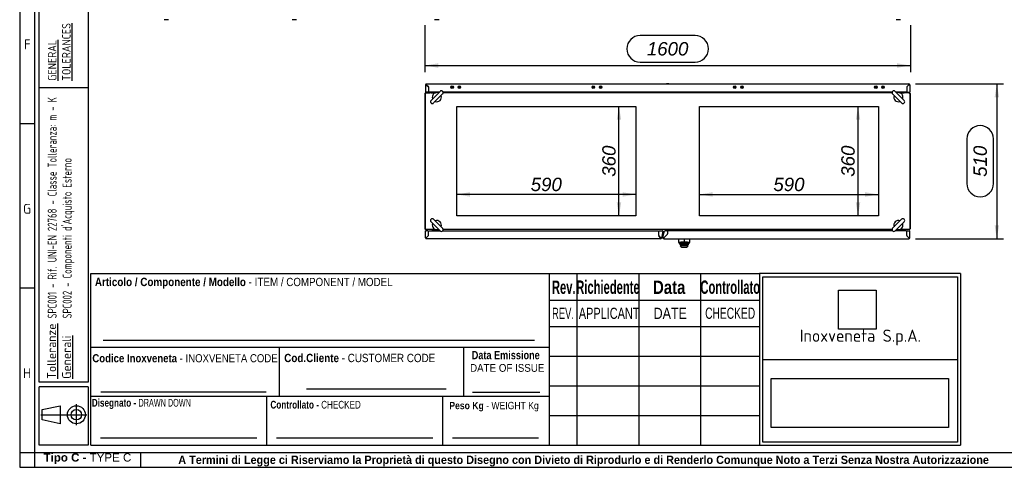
# Paper-space layout 'Layout1' of a CAD drawing. Extents: x 100 to 6593, y 169 to 4601.
# Tile 1 of 8: x 100 to 3344, y 169 to 1649. Entities that reach past the tile are written whole.
import ezdxf
from ezdxf.lldxf.tags import DXFTag

# ---------------------------------------------------------------- set-up
doc = ezdxf.new("R2010")
doc.units = 0
doc.header["$LTSCALE"] = 16
doc.layers.get('0').update_dxf_attribs({"linetype": 'CONTINUOUS'})
for name, color, linetype in [('_TRANSLATION', 7, 'CONTINUOUS'), ('AE00100_03', 7, 'CONTINUOUS'), ('AE00121_01', 7, 'CONTINUOUS'), ('AE00198_03', 7, 'CONTINUOUS'), ('AE00219_03', 7, 'CONTINUOUS'), ('AE00500_10', 7, 'CONTINUOUS'), ('AE00715_01', 7, 'CONTINUOUS'), ('AE00992_10', 7, 'CONTINUOUS'), ('C0000000_06_GOMM', 7, 'CONTINUOUS'), ('DEFAULT', 7, 'CONTINUOUS'), ('DV4__TRANSLATION', 7, 'CONTINUOUS'), ('F0000000_02', 7, 'CONTINUOUS'), ('F0000000_04', 7, 'CONTINUOUS'), ('F0000000_08', 7, 'CONTINUOUS'), ('F0000000_12', 7, 'CONTINUOUS'), ('F0000000_13', 7, 'CONTINUOUS'), ('F0000001_33', 7, 'CONTINUOUS'), ('F0000001_34', 7, 'CONTINUOUS'), ('F0000001_35', 7, 'CONTINUOUS'), ('F0000001_41', 7, 'CONTINUOUS'), ('M0000000_37', 7, 'CONTINUOUS'), ('SBAVATURE', 7, 'CONTINUOUS')]:
    doc.layers.add(name, color=color, linetype=linetype)
doc.styles.add('SEACAD_ARIAL', font='arial.ttf')
doc.styles.add('SEACAD_ARIAL_NARROW', font='ARIALN.TTF', dxfattribs={"width": 0.8})
doc.styles.add('SEACAD_ARIALB', font='arialbd.ttf', dxfattribs={"width": 0.9})
doc.styles.add('SEACAD_ARIALI', font='ariali.ttf')
doc.styles.add('SEACAD_SOLID_EDGE_ANSI', font='seans.ttf', dxfattribs={"width": 0.9})
doc.styles.add('SEACAD_SOLID_EDGE_ANSIB', font='seansbd.ttf', dxfattribs={"width": 0.9})
tags = doc.linetypes.add('CENTER2', pattern=[28.575, 19.05, -3.175, 3.175, -3.175]).pattern_tags.tags
tags[10:11] = [DXFTag(74, 4), DXFTag(75, 0), DXFTag(340, '0'), DXFTag(46, 0.0), DXFTag(50, 0.0), DXFTag(44, 0.0), DXFTag(45, 0.0)]
tags[8:9] = [DXFTag(74, 4), DXFTag(75, 0), DXFTag(340, '0'), DXFTag(46, 0.0), DXFTag(50, 0.0), DXFTag(44, 0.0), DXFTag(45, 0.0)]
tags[6:7] = [DXFTag(74, 4), DXFTag(75, 0), DXFTag(340, '0'), DXFTag(46, 0.0), DXFTag(50, 0.0), DXFTag(44, 0.0), DXFTag(45, 0.0)]
tags[4:5] = [DXFTag(74, 4), DXFTag(75, 0), DXFTag(340, '0'), DXFTag(46, 0.0), DXFTag(50, 0.0), DXFTag(44, 0.0), DXFTag(45, 0.0)]
doc.dimstyles.new('ISO', dxfattribs={"dimtxt": 16.5, "dimasz": 16.5, "dimexe": 8.25, "dimexo": 8.25, "dimgap": 4.125, "dimtad": 1, "dimdec": 1, "dimtxsty": 'SEACAD_ARIAL', "dimblk1": '_SE_FILLED', "dimblk2": '_SE_FILLED', "dimsah": 1, "dimcen": 8.25, "dimazin": 3, "dimtfac": 0.7, "dimtdec": 3, "dimtmove": 0, "dimatfit": 3})
picture_1 = doc.add_image_def('image1.jpg', size_in_pixel=(55, 57))
picture_2 = doc.add_image_def('image2.bmp', size_in_pixel=(138, 38))

# ---------------------------------------------------------------- blocks, each defined once
blk = doc.blocks.new('DMBLK495')
at = {"layer": '_TRANSLATION', "linetype": 'CONTINUOUS'}
for points in [[(1478.7, 1490.5), (1478.7, 1505.1), (1434.7, 1497.8)], [(2990.7, 1490.5), (3034.7, 1497.8), (2990.7, 1505.1)]]:
    blk.add_hatch(color=7, dxfattribs=at).paths.add_polyline_path(points)
at = {"layer": '_TRANSLATION', "color": 7, "linetype": 'CONTINUOUS'}
for p, q in [((1434.7, 1630.1), (1434.7, 1475.8)), ((3034.7, 1630.1), (3034.7, 1475.8)), ((2325.2, 1596.8), (2144.3, 1596.8)), ((1434.7, 1497.8), (3034.7, 1497.8)), ((2144.3, 1508.8), (2325.2, 1508.8))]:
    blk.add_line(p, q, dxfattribs=at)
for centre, start, end in [((2144.3, 1552.8), 90, 270), ((2325.2, 1552.8), 270, 90)]:
    blk.add_arc(centre, 44, start, end, dxfattribs=at)
at = {"layer": '_TRANSLATION', "color": 7, "linetype": 'CONTINUOUS', "style": 'SEACAD_ARIALI'}
blk.add_text('1600', height=44, dxfattribs=at).set_placement((2166.3, 1530.8))
blk = doc.blocks.new('_SE_FILLED')
at = {"color": 0}
blk.add_line((0, 0), (-1, 0), dxfattribs=at)
blk.add_solid([(0, 0), (-1, -0.1665), (-1, 0.1665), (0, 0)], dxfattribs=at)
blk = doc.blocks.new('DMBLK497')
at = {"layer": '_TRANSLATION', "linetype": 'CONTINUOUS'}
for points in [[(3326.8, 1393.6), (3319.5, 1437.6), (3312.2, 1393.6)], [(3326.8, 971.8), (3312.2, 971.8), (3319.5, 927.8)]]:
    blk.add_hatch(color=7, dxfattribs=at).paths.add_polyline_path(points)
at = {"layer": '_TRANSLATION', "color": 7, "linetype": 'CONTINUOUS'}
for p, q in [((3051.9, 1437.6), (3341.5, 1437.6)), ((3319.5, 1437.6), (3319.5, 927.8)), ((3220.5, 1256), (3220.5, 1109.4)), ((3308.5, 1109.4), (3308.5, 1256)), ((3051.9, 927.8), (3341.5, 927.8))]:
    blk.add_line(p, q, dxfattribs=at)
for centre, start, end in [((3264.5, 1256), 0, 180), ((3264.5, 1109.4), 180, 0)]:
    blk.add_arc(centre, 44, start, end, dxfattribs=at)
at = {"layer": '_TRANSLATION', "color": 7, "linetype": 'CONTINUOUS', "style": 'SEACAD_ARIALI'}
blk.add_text('510', height=44, rotation=90, dxfattribs=at).set_placement((3286.5, 1131.4))
blk = doc.blocks.new('DMBLK504')
at = {"layer": '_TRANSLATION', "linetype": 'CONTINUOUS'}
for points in [[(2854.7, 1319.1), (2869.4, 1319.1), (2862, 1363.1)], [(2854.7, 1047.1), (2862, 1003.1), (2869.4, 1047.1)]]:
    blk.add_hatch(color=7, dxfattribs=at).paths.add_polyline_path(points)
at = {"layer": '_TRANSLATION', "color": 7, "linetype": 'CONTINUOUS'}
blk.add_line((2862, 1003.1), (2862, 1363.1), dxfattribs=at)
at = {"layer": '_TRANSLATION', "color": 7, "linetype": 'CONTINUOUS', "style": 'SEACAD_ARIALI'}
blk.add_text('360', height=44, rotation=90, dxfattribs=at).set_placement((2851, 1131.7))
blk = doc.blocks.new('DMBLK505')
at = {"layer": '_TRANSLATION', "linetype": 'CONTINUOUS'}
for points in [[(2383.4, 1080.8), (2339.4, 1073.5), (2383.4, 1066.1)], [(2885.5, 1080.8), (2885.5, 1066.1), (2929.5, 1073.5)]]:
    blk.add_hatch(color=7, dxfattribs=at).paths.add_polyline_path(points)
at = {"layer": '_TRANSLATION', "color": 7, "linetype": 'CONTINUOUS'}
blk.add_line((2339.4, 1073.5), (2929.5, 1073.5), dxfattribs=at)
at = {"layer": '_TRANSLATION', "color": 7, "linetype": 'CONTINUOUS', "style": 'SEACAD_ARIALI'}
blk.add_text('590', height=44, dxfattribs=at).set_placement((2583.1, 1084.5))
blk = doc.blocks.new('DMBLK506')
at = {"layer": '_TRANSLATION', "linetype": 'CONTINUOUS'}
for points in [[(1584, 1080.8), (1540, 1073.5), (1584, 1066.1)], [(2086, 1080.8), (2086, 1066.1), (2130, 1073.5)]]:
    blk.add_hatch(color=7, dxfattribs=at).paths.add_polyline_path(points)
at = {"layer": '_TRANSLATION', "color": 7, "linetype": 'CONTINUOUS'}
blk.add_line((2130, 1073.5), (1540, 1073.5), dxfattribs=at)
at = {"layer": '_TRANSLATION', "color": 7, "linetype": 'CONTINUOUS', "style": 'SEACAD_ARIALI'}
blk.add_text('590', height=44, dxfattribs=at).set_placement((1783.6, 1084.5))
blk = doc.blocks.new('DMBLK507')
at = {"layer": '_TRANSLATION', "linetype": 'CONTINUOUS'}
for points in [[(2067.1, 1319.1), (2081.7, 1319.1), (2074.4, 1363.1)], [(2067.1, 1047.1), (2074.4, 1003.1), (2081.7, 1047.1)]]:
    blk.add_hatch(color=7, dxfattribs=at).paths.add_polyline_path(points)
at = {"layer": '_TRANSLATION', "color": 7, "linetype": 'CONTINUOUS'}
blk.add_line((2074.4, 1003.1), (2074.4, 1363.1), dxfattribs=at)
at = {"layer": '_TRANSLATION', "color": 7, "linetype": 'CONTINUOUS', "style": 'SEACAD_ARIALI'}
blk.add_text('360', height=44, rotation=90, dxfattribs=at).set_placement((2063.4, 1131.7))

psp = doc.layouts.get("Layout1")

# ---------------------------------------------------------------- linework, layer by layer
at = {"color": 7, "linetype": 'CONTINUOUS'}
for p, q in [((99.75, 4601.42), (99.75, 175.35)), ((148.21, 1306.12), (99.75, 1306.12)), ((1845.8, 248.04), (1845.8, 813.44)), ((148.21, 764.95), (99.75, 764.95)), ((333.97, 571.11), (1845.8, 571.11)), ((1045.03, 433.8), (1505.4, 433.8)), ((1592.2, 422.71), (1813.17, 422.71)), ((333.97, 409.57), (1845.8, 409.57)), ((913.8, 248.04), (913.8, 409.57)), ((1493.8, 248.04), (1493.8, 409.57)), ((286.51, 313.87), (286.51, 383.07)), ((169.05, 348.47), (321.11, 348.47)), ((366.28, 272.27), (881.6, 272.27)), ((946.11, 272.27), (1461.43, 272.27)), ((1525.96, 272.27), (1808.8, 272.27)), ((499.11, 175.27), (499.11, 223.73)), ((99.75, 175.35), (6593.47, 175.35))]:
    psp.add_line(p, q, dxfattribs=at)
psp.add_lwpolyline([(233.31, 318.81), (174, 331.17), (174, 365.77), (233.31, 378.12), (233.31, 318.81)], dxfattribs=at)
for radius in [29.66, 17.3]:
    psp.add_circle((286.51, 348.47), radius, dxfattribs=at)
at = {"layer": 'AE00100_03', "color": 7, "linetype": 'CONTINUOUS'}
for centre, radius in [((1524.71, 1426.56), 4), ((1524.71, 1426.56), 1), ((1548.71, 1426.56), 4), ((1548.71, 1426.56), 1), ((1989.71, 1426.56), 4), ((1989.71, 1426.56), 1), ((2013.71, 1426.56), 4), ((2013.71, 1426.56), 1), ((2455.71, 1426.56), 4), ((2455.71, 1426.56), 1), ((2479.71, 1426.56), 4), ((2479.71, 1426.56), 1), ((2920.71, 1426.56), 4), ((2920.71, 1426.56), 1), ((2944.71, 1426.56), 4), ((2944.71, 1426.56), 1)]:
    psp.add_circle(centre, radius, dxfattribs=at)
at = {"layer": 'AE00121_01', "color": 7, "linetype": 'CONTINUOUS'}
for radius, start, end in [(2.4, 84.95748, 250.04252), (2.2, 85.63983, 249.36017)]:
    psp.add_arc((2222.21, 943.06), radius, start, end, dxfattribs=at)
at = {"layer": 'AE00198_03', "color": 7, "linetype": 'CONTINUOUS'}
for p, q in [((1463.46, 954.06), (1463.46, 953.36)), ((1473.96, 953.36), (1463.46, 953.36)), ((1465.71, 958.06), (1465.71, 957.26)), ((1466.32, 958.06), (1466.32, 957.26)), ((1471.09, 957.77), (1471.09, 957.26)), ((1471.71, 957.26), (1471.71, 957.77)), ((1473.96, 953.36), (1473.96, 954.06)), ((2995.46, 954.06), (2995.46, 953.36)), ((3005.96, 953.36), (2995.46, 953.36)), ((2997.71, 957.77), (2997.71, 957.26)), ((2998.32, 957.77), (2998.32, 957.26)), ((3003.09, 958.06), (3003.09, 957.26)), ((3003.71, 957.26), (3003.71, 958.06)), ((3005.96, 953.36), (3005.96, 954.06))]:
    psp.add_line(p, q, dxfattribs=at)
at = {"layer": 'AE00219_03', "color": 7, "linetype": 'CONTINUOUS'}
for p, q in [((1462.71, 1437.76), (1474.71, 1437.76)), ((1462.71, 1437.76), (1462.71, 1437.56)), ((1474.71, 1437.56), (1474.71, 1437.76)), ((2228.71, 1437.76), (2240.71, 1437.76)), ((2228.71, 1437.76), (2228.71, 1437.56)), ((2240.71, 1437.56), (2240.71, 1437.76)), ((2994.71, 1437.76), (3006.71, 1437.76)), ((2994.71, 1437.76), (2994.71, 1437.56)), ((3006.71, 1437.56), (3006.71, 1437.76))]:
    psp.add_line(p, q, dxfattribs=at)
at = {"layer": 'AE00500_10', "color": 7, "linetype": 'CONTINUOUS'}
for p, q in [((1464.01, 1407.56), (1464.01, 1408.06)), ((2229.3, 1408.06), (2229.29, 1408.06)), ((2229.29, 1408.06), (2229.29, 1407.56)), ((2231.98, 1408.06), (2229.3, 1408.06)), ((2231.98, 1408.06), (2232.02, 1408.06)), ((2237.39, 1408.06), (2232.02, 1408.06)), ((2237.39, 1408.06), (2237.44, 1408.06)), ((2240.12, 1408.06), (2237.44, 1408.06)), ((2240.12, 1408.06), (2240.13, 1408.06)), ((2240.13, 1407.56), (2240.13, 1408.06)), ((3005.41, 1408.06), (3005.41, 1407.56)), ((1464.01, 958.06), (1464.01, 958.56)), ((1464.03, 958.06), (1464.01, 958.06)), ((1464.03, 958.06), (1468.68, 958.06)), ((1468.73, 958.06), (1468.68, 958.06)), ((1468.73, 958.06), (1470.37, 958.06)), ((2229.29, 958.56), (2229.29, 958.06)), ((2229.3, 958.06), (2229.29, 958.06)), ((2229.3, 958.06), (2231.98, 958.06)), ((2232.02, 958.06), (2231.98, 958.06)), ((2232.02, 958.06), (2237.39, 958.06)), ((2237.44, 958.06), (2237.39, 958.06)), ((2237.44, 958.06), (2240.12, 958.06)), ((2240.12, 958.06), (2240.13, 958.06)), ((2240.13, 958.06), (2240.13, 958.56)), ((2999.05, 958.06), (3000.68, 958.06)), ((3000.73, 958.06), (3000.68, 958.06)), ((3000.73, 958.06), (3005.38, 958.06)), ((3005.41, 958.06), (3005.38, 958.06)), ((3005.41, 958.56), (3005.41, 958.06))]:
    psp.add_line(p, q, dxfattribs=at)
at = {"layer": 'AE00715_01', "color": 7, "linetype": 'CONTINUOUS'}
for p, q in [((1484.82, 1412.65), (1455.12, 1382.96)), ((1463.6, 1374.47), (1493.3, 1404.17)), ((2976.12, 1404.17), (3005.82, 1374.47)), ((3014.3, 1382.96), (2984.6, 1412.65)), ((1455.12, 983.17), (1484.82, 953.47)), ((1493.3, 961.96), (1463.6, 991.65)), ((3005.82, 991.65), (2976.12, 961.96)), ((2984.6, 953.47), (3014.3, 983.17))]:
    psp.add_line(p, q, dxfattribs=at)
for centre, radius, start, end in [((1474.21, 1393.56), 15, 68.96053, 201.42182), ((1474.21, 1393.56), 15, 248.57818, 21.42182), ((1489.06, 1408.41), 6, 315, 135), ((2980.36, 1408.41), 6, 45, 225), ((2995.21, 1393.56), 15, 158.57818, 291.42182), ((2995.21, 1393.56), 15, 338.57818, 111.03947), ((1459.36, 1378.71), 6, 135, 315), ((3010.06, 1378.71), 6, 225, 45), ((1459.36, 987.41), 6, 45, 225), ((1474.21, 972.56), 15, 158.57818, 291.03947), ((1474.21, 972.56), 15, 338.57818, 111.42182), ((2995.21, 972.56), 15, 68.57818, 201.42182), ((2995.21, 972.56), 15, 248.96053, 21.42182), ((3010.06, 987.41), 6, 315, 135), ((1489.06, 957.71), 6, 225, 45), ((2980.36, 957.71), 6, 135, 315)]:
    psp.add_arc(centre, radius, start, end, dxfattribs=at)
at = {"layer": 'AE00992_10', "color": 7, "linetype": 'CONTINUOUS'}
for p, q in [((2272.12, 915.32), (2271.69, 927.81)), ((2272.21, 912.76), (2272.12, 915.32)), ((2275.7, 911.91), (2272.12, 915.32)), ((2275.68, 909.42), (2272.21, 912.76)), ((2272.21, 912.76), (2275.78, 909.31)), ((2275.76, 909.91), (2275.68, 909.9)), ((2275.68, 909.9), (2275.68, 909.42)), ((2275.7, 911.91), (2275.76, 909.91)), ((2276.33, 908.77), (2276.33, 910.05)), ((2276.33, 907.81), (2276.33, 908.77)), ((2279.33, 905.79), (2276.33, 908.77)), ((2289.19, 927.51), (2289.19, 917.64)), ((2289.21, 917.64), (2289.19, 914.26)), ((2302.03, 908.77), (2299.03, 905.79)), ((2302.03, 908.77), (2302.03, 910.08)), ((2302.03, 908.77), (2302.03, 907.81)), ((2302.59, 909.31), (2306.16, 912.76)), ((2302.61, 909.89), (2302.68, 911.91)), ((2302.68, 909.88), (2302.61, 909.89)), ((2306.25, 915.32), (2302.68, 911.91)), ((2306.16, 912.76), (2302.68, 909.4)), ((2302.68, 909.4), (2302.68, 909.88)), ((2306.25, 915.32), (2306.16, 912.76)), ((2306.69, 927.81), (2306.25, 915.32)), ((2276.18, 904.81), (2279.33, 904.81)), ((2276.18, 904.81), (2278.68, 902.31)), ((2279.33, 904.81), (2276.33, 907.81)), ((2279.33, 905.79), (2279.33, 904.81)), ((2299.03, 904.81), (2279.33, 904.81)), ((2285.29, 899.81), (2293.06, 899.81)), ((2302.03, 907.81), (2299.03, 904.81)), ((2299.03, 904.81), (2299.03, 905.79)), ((2299.03, 904.81), (2302.18, 904.81)), ((2299.68, 902.31), (2302.18, 904.81))]:
    psp.add_line(p, q, dxfattribs=at)
for centre, radius, start, end in [((2289.15, 825.87), 85.1, 80.89714, 99.04735), ((2285.29, 909.81), 10, 228.59038, 270), ((2293.06, 909.81), 10, 270, 311.40962)]:
    psp.add_arc(centre, radius, start, end, dxfattribs=at)
for points, knots in [([(2272.12, 915.32), (2272.13, 915.37), (2272.15, 915.46), (2272.28, 915.59), (2272.47, 915.71), (2272.67, 915.81), (2272.89, 915.9), (2273.08, 915.97), (2273.24, 916.03), (2273.77, 916.19), (2274.88, 916.46), (2276.9, 916.81), (2279.12, 917.09), (2281.51, 917.31), (2284.03, 917.48), (2286.6, 917.6), (2288.33, 917.63), (2289.19, 917.64)], [0, 0, 0, 0, 0.0503449, 0.0952226, 0.1346324, 0.1685736, 0.1970456, 0.2200478, 0.2375801, 0.2496419, 0.3832412, 0.499291, 0.6056762, 0.7088796, 0.8089585, 0.9059756, 1, 1, 1, 1]), ([(2289.19, 914.26), (2289.07, 914.26), (2288.83, 914.26), (2288.47, 914.25), (2288.11, 914.24), (2287.75, 914.24), (2287.4, 914.23), (2287.04, 914.22), (2286.69, 914.2), (2286.34, 914.19), (2285.99, 914.17), (2285.65, 914.15), (2285.3, 914.13), (2284.96, 914.11), (2284.62, 914.08), (2284.28, 914.06), (2283.23, 913.97), (2281.54, 913.79), (2279.5, 913.47), (2277.83, 913.1), (2276.89, 912.79), (2276.41, 912.58), (2276.19, 912.47), (2276, 912.35), (2275.86, 912.24), (2275.76, 912.13), (2275.7, 912.02), (2275.7, 911.94), (2275.7, 911.91)], [0, 0, 0, 0, 0.0166518, 0.0332398, 0.0497758, 0.0662722, 0.0827412, 0.0991951, 0.1156463, 0.132107, 0.1485898, 0.1651067, 0.1816702, 0.1982922, 0.2149848, 0.2317597, 0.2486287, 0.3728333, 0.4977496, 0.6226699, 0.7483171, 0.7845212, 0.8204698, 0.8562656, 0.8920125, 0.9278148, 0.9637764, 1, 1, 1, 1]), ([(2276.33, 908.77), (2276.33, 908.8), (2276.35, 908.87), (2276.5, 908.98), (2276.8, 909.12), (2277.43, 909.31), (2278.51, 909.54), (2280.74, 909.87), (2284.21, 910.17), (2287.59, 910.28), (2290.75, 910.28), (2294.14, 910.18), (2297.62, 909.87), (2299.85, 909.54), (2301, 909.3), (2301.69, 909.07), (2301.98, 908.91), (2302.01, 908.81), (2302.03, 908.77)], [0, 0, 0, 0, 0.0251662, 0.0544463, 0.0878392, 0.125344, 0.1999132, 0.2504112, 0.3826858, 0.4997454, 0.5000215, 0.6174371, 0.7495303, 0.8006361, 0.8745732, 0.9250082, 0.9668194, 1, 1, 1, 1]), ([(2289.19, 917.64), (2289.61, 917.63), (2290.47, 917.62), (2291.75, 917.59), (2293.04, 917.54), (2294.32, 917.47), (2295.59, 917.39), (2296.83, 917.3), (2298.04, 917.2), (2299.21, 917.08), (2300.32, 916.95), (2301.77, 916.76), (2303.5, 916.46), (2304.88, 916.13), (2305.99, 915.72), (2306.15, 915.49), (2306.25, 915.32)], [0, 0, 0, 0, 0.0469004, 0.0944936, 0.1427887, 0.1917943, 0.2415189, 0.2919704, 0.3431565, 0.3950845, 0.4477615, 0.5011941, 0.6172109, 0.7507427, 0.831115, 1, 1, 1, 1]), ([(2302.68, 911.91), (2302.68, 911.93), (2302.68, 911.96), (2302.66, 912.02), (2302.64, 912.07), (2302.6, 912.13), (2302.56, 912.18), (2302.51, 912.24), (2302.44, 912.3), (2302.36, 912.35), (2302.28, 912.41), (2302.18, 912.47), (2302.08, 912.52), (2301.96, 912.58), (2301.83, 912.64), (2301.42, 912.81), (2300.55, 913.1), (2298.88, 913.47), (2296.84, 913.79), (2295.06, 913.98), (2293.82, 914.08), (2293.18, 914.12), (2292.54, 914.16), (2291.88, 914.19), (2291.22, 914.22), (2290.55, 914.24), (2289.88, 914.25), (2289.42, 914.26), (2289.19, 914.26)], [0, 0, 0, 0, 0.018185, 0.0362882, 0.0543221, 0.0722993, 0.0902327, 0.108135, 0.1260193, 0.1438984, 0.1617854, 0.1796932, 0.1976347, 0.2156229, 0.2336703, 0.2517897, 0.3772534, 0.5022399, 0.6269487, 0.7513108, 0.7826015, 0.8136744, 0.8446085, 0.8754839, 0.9063808, 0.9373797, 0.9685601, 1, 1, 1, 1]), ([(2299.03, 905.79), (2299.02, 905.83), (2299, 905.91), (2298.86, 906.03), (2298.62, 906.16), (2298.18, 906.34), (2297.43, 906.56), (2296.2, 906.81), (2294.7, 907.03), (2292.42, 907.25), (2289.17, 907.38), (2285.92, 907.25), (2283.64, 907.02), (2282.15, 906.81), (2280.92, 906.56), (2280.02, 906.29), (2279.43, 906.03), (2279.36, 905.87), (2279.33, 905.79)], [0, 0, 0, 0, 0.031647, 0.0631155, 0.0947041, 0.126708, 0.1898082, 0.2523261, 0.3148104, 0.3770863, 0.5003308, 0.6234958, 0.6855831, 0.7480406, 0.8107844, 0.8736365, 0.9368125, 1, 1, 1, 1])]:
    psp.add_open_spline(points, degree=3, knots=knots, dxfattribs=at)
at = {"layer": 'C0000000_06_GOMM', "color": 7, "linetype": 'CONTINUOUS'}
for p, q in [((2209.72, 932.76), (2209.76, 932.76)), ((2210.92, 931.27), (2210.93, 931.31)), ((2214.18, 929.8), (2214.15, 929.81)), ((2214.91, 933.06), (2214.18, 929.8))]:
    psp.add_line(p, q, dxfattribs=at)
at = {"layer": 'DEFAULT', "color": 7, "linetype": 'CONTINUOUS'}
for p, q in [((148.21, 4601.42), (148.21, 175.35)), ((164.37, 456), (164.37, 4528.72)), ((325.9, 4528.72), (325.9, 456)), ((325.9, 1424), (164.37, 1424)), ((333.97, 248.04), (333.97, 813.44)), ((333.97, 813.44), (1845.8, 813.44)), ((1845.85, 813.44), (2537.05, 813.44)), ((1935.45, 813.44), (1935.45, 248.04)), ((2140.25, 813.44), (2140.25, 248.04)), ((2343.45, 813.44), (2343.45, 248.04)), ((3199.45, 813.44), (2537.03, 813.44)), ((2537.05, 813.44), (2537.05, 248.04)), ((3199.45, 813.44), (3199.45, 248.04)), ((2548.27, 802.81), (3189.86, 802.81)), ((2548.27, 258.59), (2548.27, 802.81)), ((3189.86, 802.81), (3189.86, 258.59)), ((1845.85, 725.64), (2537.05, 725.64)), ((1845.85, 638.44), (2537.05, 638.44)), ((955.41, 409.57), (955.41, 571.11)), ((1563.41, 409.57), (1563.41, 571.11)), ((1845.85, 540.84), (2537.05, 540.84)), ((2548.27, 530.74), (3189.86, 530.74)), ((325.9, 456), (164.37, 456)), ((325.9, 440), (164.37, 440)), ((164.37, 248), (164.37, 440)), ((325.9, 440), (325.9, 248)), ((1845.85, 443.24), (2537.05, 443.24)), ((1845.85, 345.64), (2537.05, 345.64)), ((325.9, 248), (164.37, 248)), ((333.97, 248.04), (1845.8, 248.04)), ((1845.85, 248.04), (2537.05, 248.04)), ((2537.03, 248.04), (3199.45, 248.04)), ((3189.86, 258.59), (2548.27, 258.59)), ((99.75, 223.81), (6593.47, 223.81))]:
    psp.add_line(p, q, dxfattribs=at)
at = {"layer": 'DV4__TRANSLATION', "color": 7, "linetype": 'CENTER2'}
for p, q in [((1539.96, 1363.06), (2129.99, 1363.06)), ((1539.96, 1003.06), (1539.96, 1363.06)), ((2129.99, 1363.06), (2129.99, 1003.06)), ((2339.43, 1363.06), (2929.46, 1363.06)), ((2339.43, 1003.06), (2339.43, 1363.06)), ((2929.46, 1363.06), (2929.46, 1003.06)), ((2129.99, 1003.06), (1539.96, 1003.06)), ((2929.46, 1003.06), (2339.43, 1003.06))]:
    psp.add_line(p, q, dxfattribs=at)
at = {"layer": 'F0000000_02', "color": 7, "linetype": 'CONTINUOUS'}
for p, q in [((577.86, 1648.58), (576.11, 1648.58)), ((588.86, 1648.58), (577.86, 1648.58)), ((590.61, 1648.58), (588.86, 1648.58)), ((998.86, 1648.58), (997.11, 1648.58)), ((1009.86, 1648.58), (998.86, 1648.58)), ((1011.61, 1648.58), (1009.86, 1648.58)), ((1468.71, 1648.58), (1466.96, 1648.58)), ((1479.71, 1648.58), (1468.71, 1648.58)), ((1481.46, 1648.58), (1479.71, 1648.58)), ((2989.71, 1648.58), (2987.96, 1648.58)), ((3000.71, 1648.58), (2989.71, 1648.58)), ((3002.46, 1648.58), (3000.71, 1648.58))]:
    psp.add_line(p, q, dxfattribs=at)
at = {"layer": 'F0000000_04', "color": 7, "linetype": 'CONTINUOUS'}
for p, q in [((1434.71, 1404.76), (1434.71, 961.36)), ((1482.21, 1410.06), (1482.21, 1410.05)), ((2987.21, 1410.06), (2987.21, 1410.05)), ((3034.71, 961.36), (3034.71, 1404.76)), ((1482.21, 953.31), (1482.21, 956.08)), ((1483.71, 953.31), (1483.71, 954.58)), ((2985.71, 953.31), (2985.71, 954.58)), ((2987.21, 953.31), (2987.21, 956.08))]:
    psp.add_line(p, q, dxfattribs=at)
for centre, start, end in [((1437.51, 1404.76), 117.664, 180), ((1437.51, 1404.76), 90, 117.664), ((3031.91, 1404.76), 62.336, 90), ((3031.91, 1404.76), 0, 62.336), ((1437.51, 961.36), 180, 242.336), ((1437.51, 961.36), 242.336, 270), ((3031.91, 961.36), 270, 297.664), ((3031.91, 961.36), 297.664, 0)]:
    psp.add_arc(centre, 2.8, start, end, dxfattribs=at)
at = {"layer": 'F0000000_08', "color": 7, "linetype": 'CONTINUOUS'}
for p, q in [((1460.21, 955.06), (1460.21, 957.56)), ((1474.2, 954.06), (1461.21, 954.06)), ((1462.46, 958.26), (1462.46, 958.06)), ((1462.46, 958.06), (1462.46, 957.56)), ((1462.76, 957.26), (1474.66, 957.26)), ((1474.96, 957.56), (1474.96, 957.58)), ((1480.11, 954.59), (1479.63, 953.31)), ((1480.58, 955.86), (1480.11, 954.59)), ((2989.31, 954.59), (2988.83, 955.86)), ((2989.79, 953.31), (2989.31, 954.59)), ((2994.46, 957.58), (2994.46, 957.56)), ((2994.76, 957.26), (3006.66, 957.26)), ((3008.21, 954.06), (2995.22, 954.06)), ((3006.96, 958.06), (3006.96, 958.26)), ((3006.96, 957.56), (3006.96, 958.06)), ((3009.21, 957.56), (3009.21, 955.06))]:
    psp.add_line(p, q, dxfattribs=at)
for centre, radius, start, end in [((1461.21, 957.56), 1, 90, 180), ((1461.21, 955.06), 1, 180, 270), ((1462.16, 958.26), 0.3, 0, 90), ((1462.76, 957.56), 0.3, 180, 270), ((1474.2, 953.06), 1, 69.63587, 90), ((1474.2, 953.06), 1, 14.47751, 69.63587), ((1474.66, 957.56), 0.3, 270, 0), ((1478.71, 956.56), 2, 339.52255, 71.9142), ((2990.71, 956.56), 2, 108.0858, 200.47745), ((2995.22, 953.06), 1, 110.36413, 165.52249), ((2994.76, 957.56), 0.3, 180, 270), ((2995.22, 953.06), 1, 90, 110.36413), ((3006.66, 957.56), 0.3, 270, 0), ((3007.26, 958.26), 0.3, 90, 180), ((3008.21, 957.56), 1, 0, 90), ((3008.21, 955.06), 1, 270, 0)]:
    psp.add_arc(centre, radius, start, end, dxfattribs=at)
at = {"layer": 'F0000000_12', "color": 7, "linetype": 'CONTINUOUS'}
for p, q in [((1446.64, 951.81), (1446.82, 951.81)), ((3022.59, 951.81), (3022.77, 951.81))]:
    psp.add_line(p, q, dxfattribs=at)
at = {"layer": 'F0000000_13', "color": 7, "linetype": 'CONTINUOUS'}
for p, q in [((1446.71, 950.77), (1446.76, 950.78)), ((3022.66, 950.78), (3022.71, 950.77))]:
    psp.add_line(p, q, dxfattribs=at)
at = {"layer": 'F0000001_33', "color": 7, "linetype": 'CONTINUOUS'}
for p, q in [((1436.21, 1404.76), (1436.21, 1407.24)), ((1436.21, 1404.76), (1436.21, 961.36)), ((1468.82, 1407.56), (1437.51, 1407.56)), ((1479.72, 1407.56), (1479.59, 1407.56)), ((2974.42, 1407.56), (1495, 1407.56)), ((2989.82, 1407.56), (2989.69, 1407.56)), ((3031.91, 1407.56), (3000.59, 1407.56)), ((3033.21, 1404.76), (3033.21, 1407.24)), ((3033.21, 1404.76), (3033.21, 961.36)), ((1436.21, 961.36), (1436.21, 958.88)), ((1468.82, 958.56), (1437.51, 958.56)), ((1479.72, 958.56), (1479.59, 958.56)), ((1483.71, 954.58), (1483.71, 953.31)), ((2974.42, 958.56), (1495, 958.56)), ((2985.71, 954.58), (2985.71, 953.31)), ((2989.82, 958.56), (2989.69, 958.56)), ((3031.91, 958.56), (3000.59, 958.56)), ((3033.21, 961.36), (3033.21, 958.88)), ((2208.31, 934.56), (2208.27, 934.56)), ((2209.52, 933.06), (2209.48, 933.06)), ((2219.67, 933.06), (2214.88, 933.06)), ((2220.01, 934.56), (2215.21, 934.56)), ((2224.45, 933.06), (2224.43, 933.06)), ((2225.95, 934.56), (2225.93, 934.56))]:
    psp.add_line(p, q, dxfattribs=at)
for centre, start, end in [((1437.51, 1404.76), 90, 117.664), ((3031.91, 1404.76), 62.336, 90), ((1437.51, 961.36), 242.336, 270), ((3031.91, 961.36), 270, 297.664)]:
    psp.add_arc(centre, 2.8, start, end, dxfattribs=at)
at = {"layer": 'F0000001_34', "color": 7, "linetype": 'CONTINUOUS'}
for p, q in [((1436.71, 930.61), (1436.71, 953.31)), ((1436.71, 953.31), (1439.51, 953.31)), ((1444.71, 953.31), (1439.51, 953.31)), ((1446.71, 938.66), (1446.71, 951.31)), ((1446.76, 938.67), (1446.76, 951.31)), ((1448.76, 953.31), (1484.98, 953.31)), ((1493.14, 953.31), (2203.64, 953.31)), ((2205.64, 938.55), (2205.64, 951.31)), ((2205.69, 938.53), (2205.69, 951.31)), ((2207.69, 953.31), (2216.5, 953.31)), ((2219.29, 952.99), (2214.2, 930.01)), ((2217.83, 953.31), (2216.5, 953.31)), ((2219.29, 952.99), (2216.5, 953.31)), ((2219.29, 952.99), (2217.83, 953.31)), ((1439.51, 930.63), (1446.12, 937.25)), ((1439.53, 930.61), (1439.51, 930.63)), ((2211.47, 927.81), (1439.51, 927.81)), ((1446.17, 937.26), (1439.53, 930.61)), ((2211.45, 930.61), (2206.08, 937.3)), ((2206.13, 937.28), (2211.47, 930.63)), ((2211.47, 930.63), (2211.45, 930.61))]:
    psp.add_line(p, q, dxfattribs=at)
for centre, radius, start, end in [((1444.71, 951.31), 2, 0, 90), ((1448.76, 951.31), 2, 90, 180), ((2203.64, 951.31), 2, 0, 90), ((2207.69, 951.31), 2, 90, 180), ((1439.21, 776.56), 154.07, 89.8886, 90.9299), ((1439.51, 930.61), 2.8, 180, 270), ((1265.53, 930.45), 174, 359.12972, 0.05178), ((1444.71, 938.66), 2, 315, 0), ((1444.76, 938.67), 2, 315, 0), ((2207.64, 938.55), 2, 180, 218.75), ((2207.69, 938.53), 2, 180, 218.75), ((2385.44, 930.45), 174, 179.94822, 180.87028), ((2211.47, 930.61), 2.8, 270, 347.5)]:
    psp.add_arc(centre, radius, start, end, dxfattribs=at)
psp.add_open_spline([(2214.2, 930.01), (2214.2, 930.01), (2214.19, 930.01), (2214.15, 930.02), (2214.09, 930.03), (2214.03, 930.05), (2213.96, 930.06), (2213.88, 930.08), (2213.74, 930.11), (2213.58, 930.15), (2213.46, 930.18), (2213.34, 930.21), (2213.2, 930.24), (2212.99, 930.29), (2212.76, 930.34), (2212.6, 930.38), (2212.43, 930.41), (2212.26, 930.45), (2212, 930.51), (2211.74, 930.57), (2211.56, 930.61), (2211.47, 930.63)], degree=3, knots=[0, 0, 0, 0, 0.0625, 0.125, 0.1875, 0.25, 0.25, 0.3125, 0.375, 0.4375, 0.5, 0.5, 0.5625, 0.625, 0.6875, 0.75, 0.75, 0.8125, 0.875, 0.9375, 1, 1, 1, 1], dxfattribs=at)
at = {"layer": 'F0000001_35', "color": 7, "linetype": 'CONTINUOUS'}
for p, q in [((2219.26, 931.22), (2224.17, 953.35)), ((2222, 930.61), (2233.87, 942.48)), ((2222, 930.63), (2233.82, 942.45)), ((2232.4, 953.31), (2227.03, 953.31)), ((2234.4, 951.31), (2234.4, 943.86)), ((2234.45, 951.31), (2234.45, 943.9)), ((2976.28, 953.31), (2236.45, 953.31)), ((3020.66, 953.31), (2984.44, 953.31)), ((3022.66, 938.67), (3022.66, 951.31)), ((3022.71, 938.66), (3022.71, 951.31)), ((3024.71, 953.31), (3029.91, 953.31)), ((3029.91, 953.31), (3032.71, 953.31)), ((3032.71, 930.61), (3032.71, 953.31)), ((2219.28, 931.26), (2219.23, 931)), ((2219.28, 931.26), (2219.23, 930.98)), ((2221.79, 927.83), (2222.04, 927.82)), ((2222, 930.63), (2222, 930.61)), ((2222, 930.61), (2222, 930.63)), ((2222, 927.81), (3029.91, 927.81)), ((3023.24, 937.26), (3029.89, 930.61)), ((3029.91, 930.63), (3023.29, 937.25)), ((3029.91, 930.63), (3029.89, 930.61))]:
    psp.add_line(p, q, dxfattribs=at)
for centre, radius, start, end in [((2232.4, 951.31), 2, 0, 90), ((2232.4, 943.86), 2, 315, 0), ((2232.45, 943.9), 2, 315, 0), ((2236.45, 951.31), 2, 90, 180), ((3020.66, 951.31), 2, 0, 90), ((3024.71, 951.31), 2, 90, 180), ((2187.19, 774.8), 159.67, 77.40685, 78.41165), ((3024.66, 938.67), 2, 180, 225), ((3024.71, 938.66), 2, 180, 225), ((3183.96, 930.31), 154.07, 179.8886, 180.9299), ((3030.07, 756.64), 174, 89.12972, 90.05178), ((3029.91, 930.61), 2.8, 270, 0)]:
    psp.add_arc(centre, radius, start, end, dxfattribs=at)
for points, knots in [([(2224.17, 953.35), (2224.18, 953.4), (2224.26, 953.43), (2224.56, 953.47), (2224.77, 953.47), (2225.3, 953.45), (2225.61, 953.43), (2226.29, 953.38), (2226.66, 953.34), (2227.03, 953.31)], [0, 0, 0, 0, 0.25, 0.25, 0.5, 0.5, 0.75, 0.75, 1, 1, 1, 1]), ([(2221.79, 927.82), (2221.44, 927.85), (2221.1, 927.94), (2220.41, 928.27), (2220.07, 928.53), (2219.55, 929.18), (2219.37, 929.57), (2219.19, 930.31), (2219.18, 930.65), (2219.22, 930.98)], [0.04122579, 0.04122579, 0.04122579, 0.04122579, 0.25, 0.25, 0.5, 0.5, 0.75, 0.75, 0.9527484, 0.9527484, 0.9527484, 0.9527484]), ([(2222, 930.61), (2222, 930.25), (2222, 929.88), (2222, 929.2), (2222, 928.89), (2222, 928.37), (2222, 928.17), (2222, 927.88), (2222, 927.81), (2222, 927.81)], [0, 0, 0, 0, 0.25, 0.25, 0.5, 0.5, 0.75, 0.75, 1, 1, 1, 1])]:
    psp.add_open_spline(points, degree=3, knots=knots, dxfattribs=at)
at = {"layer": 'F0000001_41', "color": 7, "linetype": 'CONTINUOUS'}
for p, q in [((1436.71, 1434.76), (1436.71, 1410.86)), ((1439.51, 1437.56), (2230.44, 1437.56)), ((1439.53, 1434.76), (1439.51, 1434.74)), ((1439.51, 1434.74), (1439.53, 1434.76)), ((1439.51, 1434.74), (1446.71, 1427.54)), ((1446.73, 1427.56), (1439.53, 1434.76)), ((1446.71, 1427.54), (1446.71, 1410.06)), ((1446.76, 1427.56), (1446.73, 1427.56)), ((1446.76, 1427.56), (1446.76, 1410.06)), ((2238.98, 1437.56), (2230.44, 1437.56)), ((2238.98, 1437.56), (3029.91, 1437.56)), ((3022.66, 1427.56), (3022.69, 1427.56)), ((3022.66, 1427.56), (3022.66, 1410.06)), ((3022.69, 1427.56), (3029.89, 1434.76)), ((3029.91, 1434.74), (3022.71, 1427.54)), ((3022.71, 1427.54), (3022.71, 1410.06)), ((3029.89, 1434.76), (3029.91, 1434.74)), ((3029.91, 1434.74), (3029.89, 1434.76)), ((3032.71, 1434.76), (3032.71, 1410.86)), ((1439.51, 1410.06), (1436.82, 1410.06)), ((1437.03, 1409.56), (1439.51, 1409.56)), ((1439.44, 1409.56), (1439.51, 1409.56)), ((1446.71, 1410.06), (1439.51, 1410.06)), ((1439.51, 1409.56), (1439.51, 1409.56)), ((1439.51, 1409.56), (1452.71, 1409.56)), ((1439.51, 1408.06), (1452.71, 1408.06)), ((1446.71, 1410.06), (1446.71, 1409.56)), ((1482.23, 1410.06), (1446.76, 1410.06)), ((1446.76, 1410.06), (1446.76, 1409.56)), ((1452.71, 1409.56), (1455.71, 1409.56)), ((1455.71, 1408.06), (1452.71, 1408.06)), ((1455.71, 1409.56), (1469.71, 1409.56)), ((1455.71, 1409.56), (1455.71, 1408.06)), ((1455.71, 1408.06), (1469.71, 1408.06)), ((1469.71, 1409.56), (1472.71, 1409.56)), ((1470.37, 1408.06), (1469.71, 1408.06)), ((1472.71, 1409.56), (1472.71, 1408.49)), ((1480.22, 1408.06), (1478.05, 1408.06)), ((2974.59, 1410.06), (1494.83, 1410.06)), ((3022.66, 1410.06), (2987.19, 1410.06)), ((2991.37, 1408.06), (2989.19, 1408.06)), ((2996.71, 1408.49), (2996.71, 1409.56)), ((2996.71, 1409.56), (2999.71, 1409.56)), ((2999.71, 1408.06), (2999.05, 1408.06)), ((2999.71, 1409.56), (3013.71, 1409.56)), ((2999.71, 1408.06), (3013.71, 1408.06)), ((3013.71, 1409.56), (3016.71, 1409.56)), ((3013.71, 1408.06), (3013.71, 1409.56)), ((3016.71, 1408.06), (3013.71, 1408.06)), ((3029.91, 1409.56), (3016.71, 1409.56)), ((3029.91, 1408.06), (3016.71, 1408.06)), ((3022.66, 1410.06), (3022.66, 1409.56)), ((3022.71, 1410.06), (3029.91, 1410.06)), ((3022.71, 1410.06), (3022.71, 1409.56)), ((3029.91, 1410.06), (3032.59, 1410.06)), ((3032.39, 1409.56), (3029.91, 1409.56)), ((3029.98, 1409.56), (3029.91, 1409.56)), ((3029.91, 1409.56), (3029.91, 1409.56))]:
    psp.add_line(p, q, dxfattribs=at)
for centre, radius, start, end in [((1439.51, 1434.76), 2.8, 90, 180), ((1439.35, 1608.74), 174, 269.12972, 270.05178), ((1285.46, 1435.06), 154.07, 359.8886, 0.9299), ((2234.71, 1486.68), 49.31, 265.03109, 274.96891), ((3203.88, 1434.92), 174, 179.12972, 180.05178), ((3029.91, 1434.76), 2.8, 0, 90), ((3030.21, 1588.81), 154.07, 269.8886, 270.9299), ((1439.51, 1410.86), 2.8, 180, 207.664), ((1439.51, 1410.86), 2.8, 207.664, 270), ((1439.51, 1410.86), 1.3, 217.86813, 270), ((3029.91, 1410.86), 1.3, 270, 322.13187), ((3029.91, 1410.86), 2.8, 270, 332.336), ((3029.91, 1410.86), 2.8, 332.336, 0)]:
    psp.add_arc(centre, radius, start, end, dxfattribs=at)
for centre, major_axis, start_param, end_param in [((1439.51, 1410.86), (2.8, 0), 3.1415927, 3.4310573), ((1439.51, 1410.86), (1.3, 0), 3.8037148, 4.712389), ((3029.91, 1410.86), (-1.3, 0), 1.5707963, 2.4794705), ((3029.91, 1410.86), (-2.8, 0), 2.8521281, 3.1415927)]:
    psp.add_ellipse(centre, major_axis=major_axis, ratio=0.9984615, start_param=start_param, end_param=end_param, dxfattribs=at)
at = {"layer": 'M0000000_37', "color": 7, "linetype": 'CONTINUOUS'}
for p, q in [((1464.71, 1409.56), (1464.71, 1410.06)), ((1468.71, 1409.56), (1468.71, 1410.06)), ((1472.71, 1409.56), (1472.71, 1410.06)), ((2230.09, 1408.06), (2230.09, 1410.06)), ((2232.4, 1408.06), (2232.4, 1410.06)), ((2237.02, 1408.06), (2237.02, 1410.06)), ((2239.33, 1408.06), (2239.33, 1410.06)), ((2996.71, 1409.56), (2996.71, 1410.06)), ((3000.71, 1409.56), (3000.71, 1410.06)), ((3004.71, 1409.56), (3004.71, 1410.06))]:
    psp.add_line(p, q, dxfattribs=at)
at = {"layer": 'SBAVATURE', "color": 7, "linetype": 'CONTINUOUS'}
for p, q in [((374.92, 593.41), (1796.26, 593.41)), ((367.49, 423.59), (911.58, 423.59))]:
    psp.add_line(p, q, dxfattribs=at)

# ---------------------------------------------------------------- texts
at = {"attachment_point": 1, "rotation": 90}
for s, insert, char_height, width, style in [('{\\fSolid Edge ANSI|b0|i0|c0|p34;\\L\\C7;GENERAL}\\P{\\fSolid Edge ANSI|b0|i0|c0|p34;\\L\\C7;TOLERANCES}\\P', (192.76, 1447.76), 28, 202.1125, 'SEACAD_SOLID_EDGE_ANSI'), ("{\\fSolid Edge ANSI|b1|i0|c0|p34;\\W0.82000x;\\C7;SPC001 - Rif. UNI-EN 22768 - Classe Tolleranza: m - K}\\P{\\fSolid Edge ANSI|b1|i0|c0|p34;\\W0.82000x;\\C7;SPC002 - Componenti d'Acquisto Esterno}", (192, 665.14), 29.6, 745.4071, 'SEACAD_SOLID_EDGE_ANSIB')]:
    psp.add_mtext(s, dxfattribs=dict(at, insert=insert, char_height=char_height, width=width, style=style))
for s, insert, char_height, width, attachment_point in [('{\\fSolid Edge ANSI|b0||i0||c0|p34;\\C7;\\H32.307072;\\W1.;F}', (124.53, 1551.25), 32.3071, 36.3456, 8), ('{\\fSolid Edge ANSI|b0||i0||c0|p34;\\C7;\\H32.307072;\\W1.;G}', (124.12, 1010.11), 32.3071, 41.3936, 8), ('{\\fSolid Edge ANSI|b0||i0||c0|p34;\\C7;\\H40.;\\W1.;Inoxveneta S.p.A.}', (2869.86, 602.51), 40, 622.5088, 5), ('{\\fSolid Edge ANSI|b0||i0||c0|p34;\\C7;\\H32.307072;\\W1.;H}', (124.15, 468.97), 32.3071, 43.4128, 8), ('{\\fArial|b1||i0||c0|p34;\\C7;\\H27.2;\\W1.;Tipo C - }{\\fArial|b0||i0||c0|p34;\\C7;\\H27.2;\\W1.;TYPE C}', (322.98, 186.15), 27.2, 290.539, 8), ('{\\fArial|b1||i0||c0|p34;\\C7;\\H27.2;\\W0.94;A Termini di Legge ci Riserviamo la Proprietà di questo Disegno con Divieto di Riprodurlo e di Renderlo Comunque Noto a Terzi Senza Nostra Autorizzazione}', (1957.86, 178.19), 27.2, 2800.1825, 8)]:
    psp.add_mtext(s, dxfattribs=dict(insert=insert, char_height=char_height, width=width, attachment_point=attachment_point))
for s, insert, char_height, width, attachment_point, style in [('{\\fArial|b1||i0||c0|p34;\\C7;\\H27.4610112;\\W0.846;Articolo / Componente / Modello}{\\fArial|b0||i0||c0|p34;\\C7;\\H27.4610112;\\W0.846; - ITEM}{\\fArial|b0||i0||c0|p34;\\C7;\\H27.2;\\W0.846; / COMPONENT / MODEL}', (347.52, 763.51), 27.2, 982.2, 7, 'SEACAD_ARIAL'), ('{\\fArial|b1||i0||c0|p34;\\C7;\\H44.;\\W0.6;Rev.}', (1892.41, 745.56), 44, 72.0557, 8, 'SEACAD_ARIALB'), ('{\\fArial|b1||i0||c0|p34;\\C7;\\H44.;\\W0.6;Richiedente}', (2037.99, 745.72), 44, 195.6858, 8, 'SEACAD_ARIALB'), ('{\\fArial|b1||i0||c0|p34;\\C7;\\H44.;\\W0.8;Data}', (2239.82, 745.35), 44, 108.5224, 8, 'SEACAD_ARIALB'), ('{\\fArial|b1||i0||c0|p34;\\C7;\\H44.;\\W0.6;Controllato}', (2441.02, 745.72), 44, 181.0586, 8, 'SEACAD_ARIALB'), ('{\\fArial|b0||i0||c0|p34;\\C7;\\H36.8;\\W0.6;REV.}', (1890, 663.75), 36.8, 80.6825, 8, 'SEACAD_ARIAL'), ('{\\fArial|b0||i0||c0|p34;\\C7;\\H36.8;\\W0.7;APPLICANT}', (1942.01, 663.34), 36.8, 194.0783, 7, 'SEACAD_ARIAL'), ('{\\fArial|b0||i0||c0|p34;\\C7;\\H36.8;\\W0.8;DATE}', (2243.35, 663.75), 36.8, 113.3756, 8, 'SEACAD_ARIAL'), ('{\\fArial Narrow|b0||i0||c0|p34;\\C7;\\H36.8;\\W0.8;CHECKED}', (2440.77, 663.73), 36.8, 172.0295, 8, 'SEACAD_ARIAL_NARROW'), ('{\\fArial|b1||i0||c0|p34;\\C7;\\H27.2;\\W0.792;Data Emissione}', (1589.19, 530.77), 27.2, 229.7183, 7, 'SEACAD_ARIALB'), ('{\\fArial|b1||i0||c0|p34;\\C7;\\H26.72;\\W0.846;Codice Inoxveneta}{\\fArial|b0||i0||c0|p34;\\C7;\\H26.72;\\W0.846; - INOXVENETA CODE}', (339.13, 520.68), 26.72, 611.7177, 7, 'SEACAD_ARIAL'), ('{\\fArial|b1||i0||c0|p34;\\C7;\\H27.4610112;\\W0.846;Cod.Cliente}{\\fArial|b0||i0||c0|p34;\\C7;\\H27.4610112;\\W0.846; - CUSTOMER CODE}', (971.43, 521.16), 27.46101, 504.4235, 7, 'SEACAD_ARIAL'), ('{\\fArial|b0||i0||c0|p34;\\C7;\\H25.6;\\W0.9;DATE OF ISSUE}', (1583.64, 489.44), 25.6, 241.8647, 7, 'SEACAD_ARIAL'), ('{\\fArial|b1||i0||c0|p34;\\C7;\\H25.6;\\W0.752;Disegnato - }{\\fArial Narrow|b0||i0||c0|p34;\\C7;\\H25.4;\\W0.752;\\T1.;DRAWN DOWN}', (500.55, 367.21), 25.4, 318.0986, 8, 'SEACAD_ARIAL_NARROW'), ('{\\fArial|b1||i0||c0|p34;\\C7;\\H25.6;\\W0.752;Controllato - }{\\fArial|b0||i0||c0|p34;\\C7;\\H25.4;\\W0.752;\\T1.;CHECKED}{\\fArial|b1||i0||c0|p34;\\C7;\\H25.6;\\W0.752; }', (1074.75, 368.42), 25.6, 301.3259, 8, 'SEACAD_ARIALB'), ('{\\fArial|b1||i0||c0|p34;\\C7;\\H24.;\\W0.846;Peso Kg}{\\fArial|b0||i0||c0|p34;\\C7;\\H24.;\\W0.846; - WEIGHT Kg}', (1515.39, 359.34), 24, 299.7244, 7, 'SEACAD_ARIAL')]:
    psp.add_mtext(s, dxfattribs=dict(insert=insert, char_height=char_height, width=width, attachment_point=attachment_point, style=style))
at = {"insert": (190.24, 466.7), "char_height": 29.6, "width": 175.0312, "attachment_point": 1, "rotation": 90}
psp.add_mtext('{\\fSolid Edge ANSI|b1|i0|c0|p34;\\L\\C7;Tolleranze}\\P{\\fSolid Edge ANSI|b1|i0|c0|p34;\\L\\C7;Generali}', dxfattribs=at)

# ---------------------------------------------------------------- dimensions: what is measured, and where the dimension line sits
at = {"layer": '_TRANSLATION', "color": 7, "linetype": 'CONTINUOUS'}
for base, p1, p2, angle, override, picture, middle in [((1434.71, 1497.8), (1434.71, 1652.08), (3034.71, 1652.08), 360, {"dimtxt": 44, "dimasz": 44, "dimexe": 22, "dimexo": 22, "dimgap": 11, "dimcen": 22}, 'DMBLK495', (2234.71, 1497.8)), ((3319.49, 1437.56), (3029.91, 1437.56), (3029.91, 927.81), 270, {"dimtxt": 44, "dimasz": 44, "dimexe": 22, "dimexo": 22, "dimgap": 11, "dimdec": 0, "dimcen": 22}, 'DMBLK497', (3319.49, 1182.69)), ((2074.41, 1003.06), (2129.99, 1003.06), (2129.99, 1363.06), 90, {"dimtxt": 44, "dimasz": 44, "dimexe": 22, "dimexo": 22, "dimgap": 11, "dimcen": 22}, 'DMBLK507', (2074.41, 1183.06)), ((2862.02, 1003.06), (2929.46, 1003.06), (2929.46, 1363.06), 90, {"dimtxt": 44, "dimasz": 44, "dimexe": 22, "dimexo": 22, "dimgap": 11, "dimcen": 22}, 'DMBLK504', (2862.02, 1183.06)), ((2339.43, 1073.46), (2339.43, 1003.06), (2929.46, 1003.06), 0, {"dimtxt": 44, "dimasz": 44, "dimexe": 22, "dimexo": 22, "dimgap": 11, "dimcen": 22}, 'DMBLK505', (2634.44, 1073.46))]:
    dim = psp.add_linear_dim(base=base, p1=p1, p2=p2, angle=angle, text='\\A1;<>', dimstyle='ISO', override=override, dxfattribs=at)
    dim.commit()
    dim.dimension.update_dxf_attribs({"geometry": picture, "text_midpoint": middle, "dimtype": 161})
dim = psp.add_linear_dim(base=(1539.96, 1073.46), p1=(2129.99, 1003.06), p2=(1539.96, 1003.06), text='\\A1;<>', dimstyle='ISO', override={"dimtxt": 44, "dimasz": 44, "dimexe": 22, "dimexo": 22, "dimgap": 11, "dimcen": 22}, dxfattribs=at)
dim.commit()
dim.dimension.update_dxf_attribs({"geometry": 'DMBLK506', "text_midpoint": (1834.97, 1073.46), "dimtype": 160})

# ---------------------------------------------------------------- pictures from other files: only their frames are drawn
image = psp.add_image(picture_1, insert=(2797.8, 630.05), size_in_units=(123.51, 128), rotation=0)
image.dxf.flags = 7
image = psp.add_image(picture_2, insert=(2575.45, 306.75), size_in_units=(584.2, 160.87))
image.dxf.flags = 7

doc.saveas('drawing.dxf')
